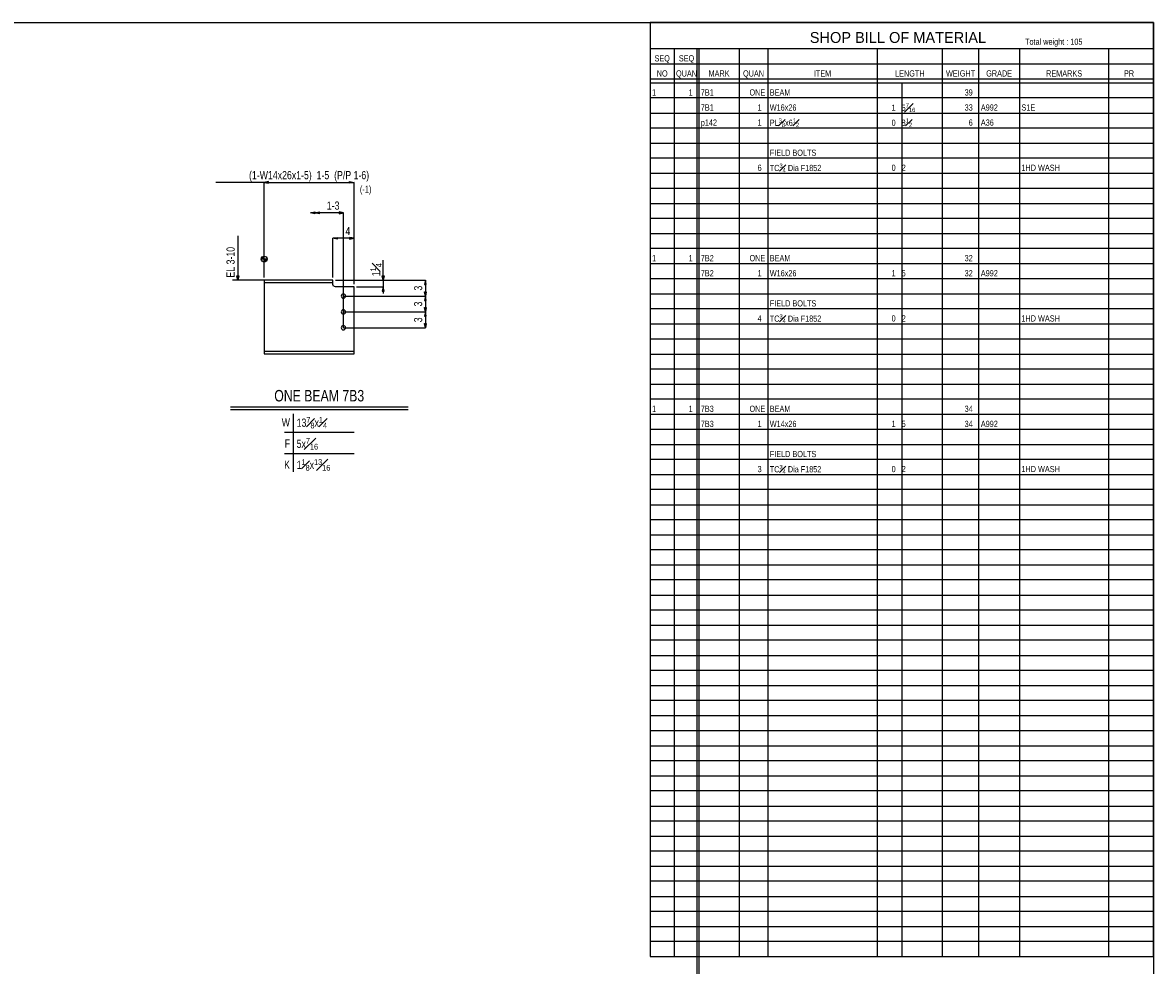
# Model space of a CAD drawing. Header units: inches. Extents: x -17.2 to 17.5, y -11.2 to 11.2.
# Tile 3 of 3: x -0.6 to 17.2, y -3.6 to 11.2. Entities that reach past the tile are written whole.
import ezdxf
from ezdxf.enums import TextEntityAlignment as Align

# ---------------------------------------------------------------- set-up
doc = ezdxf.new("R2010")
doc.units = ezdxf.units.IN
doc.header["$LTSCALE"] = 2.5
doc.header["$MEASUREMENT"] = 0
doc.layers.add('Layer_0', color=7, linetype='Continuous')
doc.layers.add('Outline', color=7, linetype='Continuous')
doc.styles.add('MTextWidth', font='txt', dxfattribs={"width": 0.8, "height": 0.2})

msp = doc.modelspace()

# ---------------------------------------------------------------- linework, layer by layer
at = {"color": 1, "linetype": 'Continuous'}
for p, q in [((3.957, 8.252), (4.026, 8.267)), ((4.026, 8.252), (3.957, 8.252)), ((4.026, 8.237), (3.957, 8.252)), ((4.026, 8.252), (4.095, 8.267)), ((4.026, 8.267), (4.026, 8.237)), ((4.476, 8.252), (4.026, 8.252)), ((4.095, 8.237), (4.026, 8.252)), ((4.095, 8.267), (4.095, 8.237)), ((4.476, 8.252), (4.407, 8.267)), ((4.407, 8.267), (4.407, 8.237)), ((4.407, 8.237), (4.476, 8.252)), ((4.476, 6.439), (4.476, 8.252))]:
    msp.add_line(p, q, dxfattribs=at)
at = {"layer": 'Layer_0', "color": 2, "linetype": 'Continuous'}
for p, q in [((-17.25, 11.25), (17.25, 11.25)), ((17.25, 11.25), (9.311, 11.25)), ((9.311, 11.25), (9.311, -3.475)), ((17.25, 11.25), (17.25, -11.25)), ((17.25, -3.475), (17.25, 11.25)), ((17.25, 10.837), (9.311, 10.837)), ((10.048, 10.837), (10.048, -9.5)), ((10.08, 10.837), (10.08, -9.5)), ((10.08, 10.837), (10.08, -3.475)), ((10.048, 10.6), (17.25, 10.6)), ((9.311, 10.363), (17.25, 10.363)), ((9.311, 10.3), (17.25, 10.3)), ((4.309, 7.189), (3.226, 7.189)), ((3.226, 7.189), (3.226, 7.154)), ((3.226, 7.154), (4.309, 7.154)), ((3.226, 7.154), (3.226, 7.15)), ((3.226, 7.15), (3.226, 7.137)), ((3.226, 7.137), (3.226, 7.118)), ((4.309, 7.154), (4.309, 7.189)), ((4.309, 7.151), (4.309, 7.154)), ((4.309, 7.15), (4.309, 7.151)), ((4.309, 7.137), (4.309, 7.15)), ((4.309, 7.127), (4.309, 7.137)), ((3.226, 7.118), (3.226, 7.095)), ((3.226, 7.095), (3.226, 6.125)), ((4.311, 7.118), (4.309, 7.127)), ((4.312, 7.111), (4.311, 7.118)), ((4.321, 7.097), (4.312, 7.111)), ((4.324, 7.095), (4.321, 7.097)), ((4.335, 7.088), (4.324, 7.095)), ((4.351, 7.085), (4.335, 7.088)), ((4.643, 7.085), (4.351, 7.085)), ((4.643, 6.125), (4.643, 7.085)), ((3.226, 6.125), (3.226, 6.102)), ((3.226, 6.102), (3.226, 6.083)), ((3.226, 6.083), (3.226, 6.07)), ((3.226, 6.07), (3.226, 6.066)), ((4.643, 6.066), (3.226, 6.066)), ((3.226, 6.066), (3.226, 6.031)), ((4.643, 6.102), (4.643, 6.125)), ((4.643, 6.083), (4.643, 6.102)), ((4.643, 6.07), (4.643, 6.083)), ((4.643, 6.066), (4.643, 6.07)), ((4.643, 6.031), (4.643, 6.066)), ((3.226, 6.031), (4.643, 6.031)), ((9.311, -3.475), (17.25, -3.475))]:
    msp.add_line(p, q, dxfattribs=at)
at = {"layer": 'Layer_0', "color": 1, "linetype": 'Continuous'}
for p, q in [((9.695, -3.475), (9.695, 10.837)), ((10.72, -3.475), (10.72, 10.837)), ((11.168, 10.837), (11.168, -3.475)), ((12.897, -3.475), (12.897, 10.837)), ((13.921, 10.837), (13.921, -3.475)), ((14.497, -3.475), (14.497, 10.837)), ((15.137, 10.837), (15.137, -3.475)), ((16.546, -3.475), (16.546, 10.837)), ((9.311, 10.6), (10.048, 10.6)), ((13.281, 10.3), (13.281, -3.475)), ((17.25, 10.062), (9.311, 10.062)), ((9.311, 9.825), (17.25, 9.825)), ((17.25, 9.587), (9.311, 9.587)), ((9.311, 9.35), (17.25, 9.35)), ((17.25, 9.113), (9.311, 9.113)), ((9.311, 8.875), (17.25, 8.875)), ((17.25, 8.637), (9.311, 8.637)), ((9.311, 8.4), (17.25, 8.4)), ((17.25, 8.163), (9.311, 8.163)), ((9.311, 7.925), (17.25, 7.925)), ((17.25, 7.688), (9.311, 7.688)), ((9.311, 7.45), (17.25, 7.45)), ((17.25, 7.213), (9.311, 7.213)), ((9.311, 6.975), (17.25, 6.975)), ((17.25, 6.738), (9.311, 6.738)), ((9.311, 6.5), (17.25, 6.5)), ((17.25, 6.262), (9.311, 6.262)), ((9.311, 6.025), (17.25, 6.025)), ((17.25, 5.787), (9.311, 5.787)), ((9.311, 5.55), (17.25, 5.55)), ((17.25, 5.312), (9.311, 5.312)), ((9.311, 5.075), (17.25, 5.075)), ((17.25, 4.838), (9.311, 4.838)), ((9.311, 4.6), (17.25, 4.6)), ((17.25, 4.363), (9.311, 4.363)), ((9.311, 4.125), (17.25, 4.125)), ((17.25, 3.888), (9.311, 3.888)), ((9.311, 3.65), (17.25, 3.65)), ((17.25, 3.412), (9.311, 3.412)), ((9.311, 3.175), (17.25, 3.175)), ((17.25, 2.938), (9.311, 2.938)), ((9.311, 2.7), (17.25, 2.7)), ((17.25, 2.463), (9.311, 2.463)), ((9.311, 2.225), (17.25, 2.225)), ((17.25, 1.987), (9.311, 1.987)), ((9.311, 1.75), (17.25, 1.75)), ((17.25, 1.513), (9.311, 1.513)), ((9.311, 1.275), (17.25, 1.275)), ((17.25, 1.038), (9.311, 1.038)), ((9.311, 0.8), (17.25, 0.8)), ((17.25, 0.562), (9.311, 0.562)), ((9.311, 0.325), (17.25, 0.325)), ((17.25, 0.087), (9.311, 0.087)), ((9.311, -0.15), (17.25, -0.15)), ((17.25, -0.387), (9.311, -0.387)), ((9.311, -0.625), (17.25, -0.625)), ((17.25, -0.863), (9.311, -0.863)), ((9.311, -1.1), (17.25, -1.1)), ((17.25, -1.337), (9.311, -1.337)), ((9.311, -1.575), (17.25, -1.575)), ((17.25, -1.812), (9.311, -1.812)), ((9.311, -2.05), (17.25, -2.05)), ((17.25, -2.287), (9.311, -2.287)), ((9.311, -2.525), (17.25, -2.525)), ((17.25, -2.763), (9.311, -2.763)), ((9.311, -3), (17.25, -3)), ((17.25, -3.237), (9.311, -3.237))]:
    msp.add_line(p, q, dxfattribs=at)
at = {"layer": 'Layer_0', "color": 3, "linetype": 'Continuous'}
for points in [[(4.442, 6.939), (4.445, 6.926), (4.452, 6.915), (4.463, 6.908), (4.476, 6.905), (4.489, 6.908), (4.5, 6.915), (4.507, 6.926), (4.51, 6.939), (4.507, 6.952), (4.5, 6.963), (4.489, 6.97), (4.476, 6.973), (4.463, 6.97), (4.452, 6.963), (4.445, 6.952), (4.442, 6.939)], [(4.442, 6.689), (4.445, 6.676), (4.452, 6.665), (4.463, 6.658), (4.476, 6.655), (4.489, 6.658), (4.5, 6.665), (4.507, 6.676), (4.51, 6.689), (4.507, 6.702), (4.5, 6.713), (4.489, 6.72), (4.476, 6.723), (4.463, 6.72), (4.452, 6.713), (4.445, 6.702), (4.442, 6.689)], [(4.442, 6.439), (4.445, 6.426), (4.452, 6.415), (4.463, 6.408), (4.476, 6.405), (4.489, 6.408), (4.5, 6.415), (4.507, 6.426), (4.51, 6.439), (4.507, 6.452), (4.5, 6.463), (4.489, 6.47), (4.476, 6.473), (4.463, 6.47), (4.452, 6.463), (4.445, 6.452), (4.442, 6.439)]]:
    msp.add_lwpolyline(points, close=True, dxfattribs=at)
at = {"layer": 'Outline', "color": 1, "linetype": 'Continuous'}
for p, q in [((3.295, 8.746), (3.226, 8.731)), ((3.295, 8.717), (3.295, 8.746)), ((4.574, 8.717), (4.574, 8.746)), ((4.574, 8.746), (4.643, 8.731)), ((3.226, 8.731), (2.462, 8.731)), ((3.226, 7.231), (3.226, 8.731)), ((3.226, 8.731), (3.295, 8.717)), ((3.226, 8.731), (4.643, 8.731)), ((4.643, 8.731), (4.574, 8.717)), ((4.643, 7.189), (4.643, 8.731)), ((2.809, 7.891), (2.809, 7.189)), ((4.309, 7.85), (4.378, 7.865)), ((4.643, 7.85), (4.309, 7.85)), ((4.378, 7.835), (4.309, 7.85)), ((4.309, 7.231), (4.309, 7.85)), ((4.378, 7.865), (4.378, 7.835)), ((4.643, 7.85), (4.574, 7.865)), ((4.574, 7.865), (4.574, 7.835)), ((4.574, 7.835), (4.643, 7.85)), ((4.643, 7.127), (4.643, 7.85)), ((3.281, 7.523), (3.171, 7.523)), ((3.226, 7.468), (3.226, 7.578)), ((3.226, 7.231), (3.226, 7.523)), ((5.101, 7.189), (5.101, 7.505)), ((3.226, 7.189), (2.726, 7.189)), ((2.809, 7.189), (2.794, 7.258)), ((2.794, 7.258), (2.824, 7.258)), ((2.824, 7.258), (2.809, 7.189)), ((2.809, 7.189), (2.809, 7.189)), ((4.351, 7.189), (5.101, 7.189)), ((4.643, 7.189), (5.768, 7.189)), ((5.101, 7.189), (5.086, 7.258)), ((5.086, 7.258), (5.116, 7.258)), ((5.116, 7.258), (5.101, 7.189)), ((5.101, 7.189), (5.101, 7.085)), ((5.768, 7.189), (5.753, 7.12)), ((5.782, 7.12), (5.768, 7.189)), ((5.768, 7.189), (5.768, 6.939)), ((4.684, 7.085), (5.101, 7.085)), ((5.101, 7.085), (5.086, 7.016)), ((5.086, 7.016), (5.116, 7.016)), ((5.101, 7.085), (5.101, 6.982)), ((5.116, 7.016), (5.101, 7.085)), ((5.753, 7.12), (5.782, 7.12)), ((5.768, 6.939), (5.753, 7.008)), ((5.753, 7.008), (5.782, 7.008)), ((5.782, 7.008), (5.768, 6.939)), ((4.476, 6.939), (5.768, 6.939)), ((4.476, 6.939), (5.768, 6.939)), ((5.768, 6.939), (5.753, 6.87)), ((5.753, 6.87), (5.782, 6.87)), ((5.782, 6.87), (5.768, 6.939)), ((5.768, 6.939), (5.768, 6.689)), ((4.476, 6.689), (5.768, 6.689)), ((4.476, 6.689), (5.768, 6.689)), ((5.768, 6.689), (5.753, 6.758)), ((5.753, 6.758), (5.782, 6.758)), ((5.768, 6.689), (5.753, 6.62)), ((5.753, 6.62), (5.782, 6.62)), ((5.782, 6.758), (5.768, 6.689)), ((5.782, 6.62), (5.768, 6.689)), ((5.768, 6.689), (5.768, 6.439)), ((4.476, 6.439), (5.768, 6.439)), ((5.768, 6.439), (5.753, 6.508)), ((5.753, 6.508), (5.782, 6.508)), ((5.782, 6.508), (5.768, 6.439)), ((3.685, 5.083), (3.685, 4.167)), ((3.544, 4.792), (4.644, 4.792)), ((3.544, 4.458), (4.644, 4.458))]:
    msp.add_line(p, q, dxfattribs=at)
at = {"layer": 'Outline', "color": 3, "linetype": 'Continuous'}
for p, q in [((3.184, 7.523), (3.184, 7.542)), ((3.193, 7.523), (3.193, 7.554)), ((3.201, 7.523), (3.201, 7.561)), ((3.209, 7.523), (3.209, 7.565)), ((3.218, 7.523), (3.218, 7.568)), ((3.234, 7.523), (3.234, 7.477)), ((3.243, 7.523), (3.243, 7.48)), ((3.251, 7.523), (3.251, 7.484)), ((3.259, 7.523), (3.259, 7.491)), ((3.268, 7.523), (3.268, 7.503)), ((2.693, 5.192), (5.495, 5.192)), ((2.693, 5.15), (5.495, 5.15))]:
    msp.add_line(p, q, dxfattribs=at)
at = {"layer": 'Outline', "color": 1, "linetype": 'Continuous'}
msp.add_circle((3.226, 7.523), 0.0458, dxfattribs=at)

# ---------------------------------------------------------------- texts
at = {"color": 1, "linetype": 'Continuous', "width": 0.7}
for s, height, p in [('105', 0.0981, (15.94, 10.9)), ('1', 0.0981, (9.343, 10.1)), ('1', 0.0981, (9.92, 10.1)), ('7B1', 0.0981, (10.112, 10.1)), ('ONE', 0.0981, (10.88, 10.1)), ('BEAM', 0.0981, (11.2, 10.1)), ('39', 0.0981, (14.273, 10.1)), ('7B1', 0.0981, (10.112, 9.863)), ('1', 0.0981, (11.008, 9.863)), ('W16x26', 0.0981, (11.2, 9.863)), ('33', 0.0981, (14.273, 9.863)), ('A992', 0.0981, (14.529, 9.863)), ('S1E', 0.0981, (15.169, 9.863)), ('p142', 0.0981, (10.112, 9.625)), ('1', 0.0981, (11.008, 9.625)), ('6', 0.0981, (14.337, 9.625)), ('A36', 0.0981, (14.529, 9.625)), ('FIELD BOLTS', 0.09806, (11.2, 9.15)), ('6', 0.0981, (11.008, 8.913)), ('0   2      ', 0.09806, (13.121, 8.913)), ('1HD WASH', 0.0981, (15.169, 8.913)), ('1', 0.0981, (9.343, 7.488)), ('1', 0.0981, (9.92, 7.488)), ('7B2', 0.0981, (10.112, 7.488)), ('ONE', 0.0981, (10.88, 7.488)), ('BEAM', 0.0981, (11.2, 7.488)), ('32', 0.0981, (14.273, 7.488)), ('7B2', 0.0981, (10.112, 7.25)), ('1', 0.0981, (11.008, 7.25)), ('W16x26', 0.0981, (11.2, 7.25)), ('1   5      ', 0.09806, (13.121, 7.25)), ('32', 0.0981, (14.273, 7.25)), ('A992', 0.0981, (14.529, 7.25)), ('FIELD BOLTS', 0.09806, (11.2, 6.775)), ('4', 0.0981, (11.008, 6.538)), ('0   2      ', 0.09806, (13.121, 6.538)), ('1HD WASH', 0.0981, (15.169, 6.538)), ('1', 0.0981, (9.343, 5.113)), ('1', 0.0981, (9.92, 5.113)), ('7B3', 0.0981, (10.112, 5.113)), ('ONE', 0.0981, (10.88, 5.113)), ('BEAM', 0.0981, (11.2, 5.113)), ('34', 0.0981, (14.273, 5.113)), ('7B3', 0.0981, (10.112, 4.875)), ('1', 0.0981, (11.008, 4.875)), ('W14x26', 0.0981, (11.2, 4.875)), ('1   5      ', 0.09806, (13.121, 4.875)), ('34', 0.0981, (14.273, 4.875)), ('A992', 0.0981, (14.529, 4.875)), ('FIELD BOLTS', 0.09806, (11.2, 4.4)), ('3', 0.0981, (11.008, 4.163)), ('0   2      ', 0.09806, (13.121, 4.163)), ('1HD WASH', 0.0981, (15.169, 4.163))]:
    msp.add_text(s, height=height, dxfattribs=at).set_placement(p)
at = {"color": 2, "linetype": 'Continuous', "width": 0.8}
msp.add_text('1-3', height=0.129, dxfattribs=at).set_placement((4.413, 8.301), align=Align.RIGHT)
at = {"color": 1, "linetype": 'Continuous', "char_height": 0.09806, "attachment_point": 7, "style": 'MTextWidth'}
for s, insert in [('\\A1;1   5{\\H0.70x;\\S7#16;} ', (13.121, 9.84)), ('\\A1;PL{\\H0.70x;\\S3#8;}x6{\\H0.70x;\\S1#2;}', (11.2, 9.603)), ('\\A1;0   8{\\H0.70x;\\S1#2;}  ', (13.121, 9.603)), ('\\A1;TC{\\H0.70x;\\S3#4;} Dia F1852', (11.2, 8.89)), ('\\A1;TC{\\H0.70x;\\S3#4;} Dia F1852', (11.2, 6.515)), ('\\A1;TC{\\H0.70x;\\S3#4;} Dia F1852', (11.2, 4.14))]:
    msp.add_mtext(s, dxfattribs=dict(at, insert=insert))
at = {"layer": 'Layer_0', "color": 3, "linetype": 'Continuous'}
msp.add_text('SHOP BILL OF MATERIAL', height=0.1716, dxfattribs=at).set_placement((13.221, 10.93), align=Align.CENTER)
at = {"layer": 'Layer_0', "color": 1, "linetype": 'Continuous', "width": 0.7}
msp.add_text('Total weight : ', height=0.09806, dxfattribs=at).set_placement((15.94, 10.9), align=Align.RIGHT)
at = {"layer": 'Layer_0', "color": 2, "linetype": 'Continuous', "width": 0.7}
for s, p in [('SEQ', (9.503, 10.638)), ('SEQ', (9.887, 10.638)), ('NO', (9.503, 10.4)), ('QUAN', (9.887, 10.4)), ('MARK', (10.4, 10.4)), ('QUAN', (10.944, 10.4)), ('ITEM', (12.032, 10.4)), ('LENGTH', (13.409, 10.4)), ('WEIGHT', (14.209, 10.4)), ('GRADE', (14.817, 10.4)), ('REMARKS', (15.842, 10.4)), ('PR', (16.866, 10.4))]:
    msp.add_text(s, height=0.0981, dxfattribs=at).set_placement(p, align=Align.CENTER)
at = {"layer": 'Outline', "color": 2, "linetype": 'Continuous', "width": 0.8}
for s, height, p in [('(1-W14x26x1-5)  1-5  (P/P 1-6)', 0.12902, (3.934, 8.781)), ('4', 0.129, (4.546, 7.9))]:
    msp.add_text(s, height=height, dxfattribs=at).set_placement(p, align=Align.CENTER)
at = {"layer": 'Outline', "color": 1, "linetype": 'Continuous', "width": 0.8}
msp.add_text('(-1)', height=0.1097, dxfattribs=at).set_placement((4.735, 8.57))
at = {"layer": 'Outline', "color": 2, "linetype": 'Continuous', "width": 0.8}
msp.add_text('EL 3-10', height=0.129, rotation=90, dxfattribs=at).set_placement((2.76, 7.231))
for p in [(5.718, 7.064), (5.718, 6.814), (5.718, 6.564)]:
    msp.add_text('3', height=0.129, rotation=90, dxfattribs=at).set_placement(p, align=Align.CENTER)
at = {"layer": 'Outline', "color": 3, "linetype": 'Continuous', "width": 0.8}
msp.add_text('ONE BEAM 7B3', height=0.18063, dxfattribs=at).set_placement((4.094, 5.278), align=Align.CENTER)
at = {"layer": 'Outline', "color": 2, "linetype": 'Continuous', "width": 0.8}
for s, p in [('W', (3.633, 4.883)), ('F', (3.633, 4.55)), ('K', (3.633, 4.216))]:
    msp.add_text(s, height=0.129, dxfattribs=at).set_placement(p, align=Align.RIGHT)
at = {"layer": 'Outline', "color": 2, "linetype": 'Continuous', "insert": (5.081, 7.252), "char_height": 0.12902, "attachment_point": 7, "rotation": 90, "style": 'MTextWidth'}
msp.add_mtext('\\A1;1{\\H0.70x;\\S1#4;}', dxfattribs=at)
at = {"layer": 'Outline', "color": 2, "linetype": 'Continuous', "char_height": 0.12902, "attachment_point": 7, "style": 'MTextWidth'}
for s, insert in [('\\A1;13{\\H0.70x;\\S7#8;}x{\\H0.70x;\\S1#4;}', (3.738, 4.853)), ('\\A1;5x{\\H0.70x;\\S7#16;}', (3.738, 4.52)), ('\\A1;1{\\H0.70x;\\S1#8;}x{\\H0.70x;\\S13#16;}', (3.738, 4.187))]:
    msp.add_mtext(s, dxfattribs=dict(at, insert=insert))

doc.saveas('drawing.dxf')
